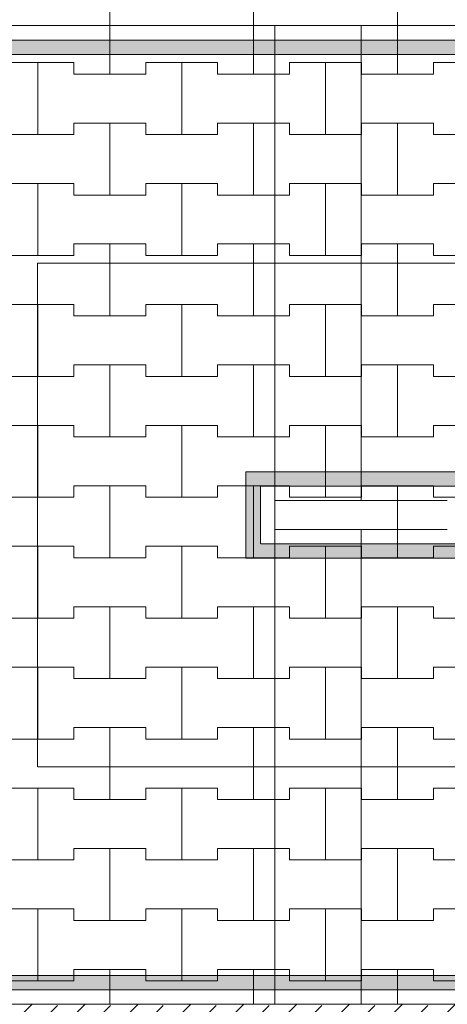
# Model space of a CAD drawing. Header units: centimetres. Extents: x -1589 to 108054, y -205274 to 31709.
# Tile 144 of 256: x 1019 to 1167, y 23002 to 23344. Entities that reach past the tile are written whole.
import ezdxf

# ---------------------------------------------------------------- set-up
doc = ezdxf.new("R2010")
doc.units = ezdxf.units.CM
doc.header["$LTSCALE"] = 0.01
doc.header["$MEASUREMENT"] = 0
doc.linetypes.add('Krawędzie ukryte', pattern=[27, 20, -7])
doc.linetypes.add('Wipeout_Contour', pattern=[100, 0, -100])
for name, color, linetype in [('0_Teren', 7, 'Continuous'), ('2_barierki.K_IR', 7, 'Continuous'), ('2_belki.K_IR', 7, 'Continuous'), ('2_schody.K_IR', 7, 'Continuous'), ('2_ściany podporowe.K_IR', 7, 'Continuous')]:
    doc.layers.add(name, color=color, linetype=linetype)

msp = doc.modelspace()

# ---------------------------------------------------------------- linework, layer by layer
at = {"layer": '0_Teren', "color": 8, "linetype": 'Continuous', "lineweight": 5, "flags": 128}
msp.add_lwpolyline([(810.17871, 23572.24523), (1284.46474, 23572.24523), (1782.3586, 23329.50702), (1782.3586, 22816.53156), (1582.3586, 22816.53309), (1582.35864, 23257.24406), (1377.3586, 23257.24406), (1377.3586, 23002.24406), (932.3586, 23002.24406), (932.3586, 23387.3523), (759.63338, 23469.28591)], close=True, dxfattribs=at)

# ---------------------------------------------------------------- next in the draw order: wipeouts: each hides what was drawn before it
at = {"color": 8, "linetype": 'Wipeout_Contour', "lineweight": 5, "ltscale": 8751.807208}
msp.add_wipeout([(1167.35861, 23167.24406), (1137.35861, 23167.24406), (1137.35861, 23002.24406), (1167.35861, 23002.24406)], dxfattribs=at).dxf.layer = '2_schody.K_IR'

# ---------------------------------------------------------------- next in the draw order: linework, layer by layer
at = {"layer": '0_Teren', "color": 8, "linetype": 'Continuous', "lineweight": 5}
for p, q in [((1162.5, 23157.39122), (1162.5, 23161.39122)), ((1162.5, 23161.39122), (1162.5, 23157.39122)), ((1162.5, 23161.39122), (1175, 23161.39122)), ((1162.5, 23161.39122), (1187.5, 23161.39122)), ((1150, 23157.39122), (1162.5, 23157.39122)), ((1150, 23140.39122), (1162.5, 23140.39122)), ((1150, 23115.39122), (1150, 23140.39122)), ((1150, 23140.39122), (1150, 23115.39122)), ((1162.5, 23140.39122), (1162.5, 23136.39122)), ((1162.5, 23136.39122), (1162.5, 23140.39122)), ((1162.5, 23136.39122), (1175, 23136.39122)), ((1162.5, 23136.39122), (1187.5, 23136.39122)), ((1162.5, 23115.39122), (1162.5, 23119.39122)), ((1162.5, 23119.39122), (1162.5, 23115.39122)), ((1162.5, 23119.39122), (1175, 23119.39122)), ((1162.5, 23119.39122), (1187.5, 23119.39122)), ((1150, 23115.39122), (1162.5, 23115.39122)), ((1150, 23098.39122), (1162.5, 23098.39122)), ((1150, 23073.39122), (1150, 23098.39122)), ((1150, 23098.39122), (1150, 23073.39122)), ((1162.5, 23098.39122), (1162.5, 23094.39122)), ((1162.5, 23094.39122), (1162.5, 23098.39122)), ((1162.5, 23094.39122), (1175, 23094.39122)), ((1162.5, 23094.39122), (1187.5, 23094.39122)), ((1162.5, 23073.39122), (1162.5, 23077.39122)), ((1162.5, 23077.39122), (1162.5, 23073.39122)), ((1162.5, 23077.39122), (1175, 23077.39122)), ((1162.5, 23077.39122), (1187.5, 23077.39122)), ((1150, 23073.39122), (1162.5, 23073.39122)), ((1150, 23056.39122), (1162.5, 23056.39122)), ((1150, 23031.39122), (1150, 23056.39122)), ((1150, 23056.39122), (1150, 23031.39122)), ((1162.5, 23056.39122), (1162.5, 23052.39122)), ((1162.5, 23052.39122), (1162.5, 23056.39122)), ((1162.5, 23052.39122), (1175, 23052.39122)), ((1162.5, 23052.39122), (1187.5, 23052.39122)), ((1162.5, 23031.39122), (1162.5, 23035.39122)), ((1162.5, 23035.39122), (1162.5, 23031.39122)), ((1162.5, 23035.39122), (1175, 23035.39122)), ((1162.5, 23035.39122), (1187.5, 23035.39122)), ((1150, 23031.39122), (1162.5, 23031.39122)), ((1150, 23014.39122), (1162.5, 23014.39122)), ((1162.5, 23014.39122), (1162.5, 23010.39122)), ((1162.5, 23010.39122), (1162.5, 23014.39122)), ((1162.5, 23010.39122), (1175, 23010.39122)), ((1162.5, 23010.39122), (1187.5, 23010.39122))]:
    msp.add_line(p, q, dxfattribs=at)
at = {"layer": '2_schody.K_IR', "color": 8, "linetype": 'Krawędzie ukryte', "lineweight": 5}
for p, q in [((1137.35861, 23167.24406), (1167.35861, 23167.24406)), ((1137.35861, 23002.24406), (1137.35861, 23167.24406)), ((1167.35861, 23002.24406), (1137.35861, 23002.24406))]:
    msp.add_line(p, q, dxfattribs=at)

# ---------------------------------------------------------------- next in the draw order: wipeouts: each hides what was drawn before it
at = {"color": 8, "linetype": 'Wipeout_Contour', "lineweight": 5, "ltscale": 8689.141074}
msp.add_wipeout([(1137.35861, 23167.24406), (1107.3586, 23167.24406), (1107.35861, 23002.24406), (1137.35861, 23002.24406)], dxfattribs=at).dxf.layer = '2_schody.K_IR'

# ---------------------------------------------------------------- next in the draw order: linework, layer by layer
at = {"layer": '0_Teren', "color": 8, "linetype": 'Continuous', "lineweight": 5}
for p, q in [((1112.5, 23157.39122), (1112.5, 23161.39122)), ((1112.5, 23161.39122), (1112.5, 23157.39122)), ((1112.5, 23161.39122), (1125, 23161.39122)), ((1112.5, 23161.39122), (1137.5, 23161.39122)), ((1125, 23161.39122), (1137.5, 23161.39122)), ((1125, 23136.39122), (1125, 23161.39122)), ((1125, 23161.39122), (1125, 23136.39122)), ((1137.5, 23161.39122), (1137.5, 23157.39122)), ((1137.5, 23157.39122), (1137.5, 23161.39122)), ((1137.5, 23157.39122), (1150, 23157.39122)), ((1137.5, 23157.39122), (1162.5, 23157.39122)), ((1112.5, 23140.39122), (1112.5, 23136.39122)), ((1112.5, 23136.39122), (1112.5, 23140.39122)), ((1137.5, 23136.39122), (1137.5, 23140.39122)), ((1137.5, 23140.39122), (1137.5, 23136.39122)), ((1137.5, 23140.39122), (1150, 23140.39122)), ((1137.5, 23140.39122), (1162.5, 23140.39122)), ((1112.5, 23136.39122), (1125, 23136.39122)), ((1112.5, 23136.39122), (1137.5, 23136.39122)), ((1125, 23136.39122), (1137.5, 23136.39122)), ((1112.5, 23115.39122), (1112.5, 23119.39122)), ((1112.5, 23119.39122), (1112.5, 23115.39122)), ((1112.5, 23119.39122), (1125, 23119.39122)), ((1112.5, 23119.39122), (1137.5, 23119.39122)), ((1125, 23119.39122), (1137.5, 23119.39122)), ((1125, 23094.39122), (1125, 23119.39122)), ((1125, 23119.39122), (1125, 23094.39122)), ((1137.5, 23119.39122), (1137.5, 23115.39122)), ((1137.5, 23115.39122), (1137.5, 23119.39122)), ((1137.5, 23115.39122), (1150, 23115.39122)), ((1137.5, 23115.39122), (1162.5, 23115.39122)), ((1112.5, 23098.39122), (1112.5, 23094.39122)), ((1112.5, 23094.39122), (1112.5, 23098.39122)), ((1137.5, 23094.39122), (1137.5, 23098.39122)), ((1137.5, 23098.39122), (1137.5, 23094.39122)), ((1137.5, 23098.39122), (1150, 23098.39122)), ((1137.5, 23098.39122), (1162.5, 23098.39122)), ((1112.5, 23094.39122), (1125, 23094.39122)), ((1112.5, 23094.39122), (1137.5, 23094.39122)), ((1125, 23094.39122), (1137.5, 23094.39122)), ((1112.5, 23073.39122), (1112.5, 23077.39122)), ((1112.5, 23077.39122), (1112.5, 23073.39122)), ((1112.5, 23077.39122), (1125, 23077.39122)), ((1112.5, 23077.39122), (1137.5, 23077.39122)), ((1125, 23077.39122), (1137.5, 23077.39122)), ((1125, 23052.39122), (1125, 23077.39122)), ((1125, 23077.39122), (1125, 23052.39122)), ((1137.5, 23077.39122), (1137.5, 23073.39122)), ((1137.5, 23073.39122), (1137.5, 23077.39122)), ((1137.5, 23073.39122), (1150, 23073.39122)), ((1137.5, 23073.39122), (1162.5, 23073.39122)), ((1112.5, 23056.39122), (1112.5, 23052.39122)), ((1112.5, 23052.39122), (1112.5, 23056.39122)), ((1137.5, 23052.39122), (1137.5, 23056.39122)), ((1137.5, 23056.39122), (1137.5, 23052.39122)), ((1137.5, 23056.39122), (1150, 23056.39122)), ((1137.5, 23056.39122), (1162.5, 23056.39122)), ((1112.5, 23052.39122), (1125, 23052.39122)), ((1112.5, 23052.39122), (1137.5, 23052.39122)), ((1125, 23052.39122), (1137.5, 23052.39122)), ((1112.5, 23031.39122), (1112.5, 23035.39122)), ((1112.5, 23035.39122), (1112.5, 23031.39122)), ((1112.5, 23035.39122), (1125, 23035.39122)), ((1112.5, 23035.39122), (1137.5, 23035.39122)), ((1125, 23035.39122), (1137.5, 23035.39122)), ((1125, 23010.39122), (1125, 23035.39122)), ((1125, 23035.39122), (1125, 23010.39122)), ((1137.5, 23035.39122), (1137.5, 23031.39122)), ((1137.5, 23031.39122), (1137.5, 23035.39122)), ((1137.5, 23031.39122), (1150, 23031.39122)), ((1137.5, 23031.39122), (1162.5, 23031.39122)), ((1112.5, 23014.39122), (1112.5, 23010.39122)), ((1112.5, 23010.39122), (1112.5, 23014.39122)), ((1137.5, 23010.39122), (1137.5, 23014.39122)), ((1137.5, 23014.39122), (1137.5, 23010.39122)), ((1137.5, 23014.39122), (1150, 23014.39122)), ((1137.5, 23014.39122), (1162.5, 23014.39122)), ((1112.5, 23010.39122), (1125, 23010.39122)), ((1112.5, 23010.39122), (1137.5, 23010.39122)), ((1125, 23010.39122), (1137.5, 23010.39122))]:
    msp.add_line(p, q, dxfattribs=at)
at = {"layer": '2_schody.K_IR', "color": 8, "linetype": 'Krawędzie ukryte', "lineweight": 5}
for p, q in [((1107.35861, 23167.24406), (1137.35861, 23167.24406)), ((1107.35861, 23002.24406), (1107.35861, 23167.24406)), ((1137.35861, 23167.24406), (1137.35861, 23002.24406)), ((1137.35861, 23002.24406), (1107.35861, 23002.24406))]:
    msp.add_line(p, q, dxfattribs=at)

# ---------------------------------------------------------------- next in the draw order: wipeouts: each hides what was drawn before it
at = {"color": 8, "linetype": 'Wipeout_Contour', "lineweight": 5, "ltscale": 13281.300056}
msp.add_wipeout([(1107.35861, 23002.24406), (1107.35861, 23167.24406), (1107.35861, 23177.24902), (1107.35861, 23342.24902), (932.3586, 23342.24902), (932.3586, 23002.24406)], dxfattribs=at).dxf.layer = '2_schody.K_IR'

# ---------------------------------------------------------------- next in the draw order: hatches: boundary and pattern name
at = {"layer": '2_barierki.K_IR', "linetype": 'Continuous', "lineweight": 5}
for points in [[(934.8586, 23337.24902), (934.8586, 23332.24902), (1104.8586, 23332.24902), (1104.8586, 23337.24902)], [(1097.3586, 23157.24406), (1102.3586, 23162.24406), (1102.3586, 23182.24902), (1097.3586, 23187.24902)], [(1244.89978, 23162.24406), (1102.3586, 23162.24406), (1097.3586, 23157.24406), (1243.0816, 23157.24406)], [(942.3586, 23012.24406), (937.3586, 23007.24406), (1107.3586, 23007.24406), (1107.3586, 23012.24406)], [(1107.3586, 23012.24406), (1107.3586, 23007.24406), (1206.15134, 23007.24406), (1203.26459, 23012.24406)]]:
    msp.add_hatch(color=8, dxfattribs=at).paths.add_polyline_path(points)

# ---------------------------------------------------------------- next in the draw order: linework, layer by layer
at = {"layer": '0_Teren', "color": 8, "linetype": 'Continuous', "lineweight": 5}
for p, q in [((1050, 23325.39122), (1050, 23350.39122)), ((1050, 23350.39122), (1050, 23325.39122)), ((1100, 23325.39122), (1100, 23350.39122)), ((1100, 23350.39122), (1100, 23325.39122)), ((1012.5, 23329.39122), (1025, 23329.39122)), ((1012.5, 23329.39122), (1037.5, 23329.39122)), ((1025, 23329.39122), (1037.5, 23329.39122)), ((1025, 23304.39122), (1025, 23329.39122)), ((1025, 23329.39122), (1025, 23304.39122)), ((1037.5, 23329.39122), (1037.5, 23325.39122)), ((1037.5, 23325.39122), (1037.5, 23329.39122)), ((1062.5, 23325.39122), (1062.5, 23329.39122)), ((1062.5, 23329.39122), (1062.5, 23325.39122)), ((1062.5, 23329.39122), (1075, 23329.39122)), ((1062.5, 23329.39122), (1087.5, 23329.39122)), ((1075, 23329.39122), (1087.5, 23329.39122)), ((1075, 23304.39122), (1075, 23329.39122)), ((1075, 23329.39122), (1075, 23304.39122)), ((1087.5, 23329.39122), (1087.5, 23325.39122)), ((1087.5, 23325.39122), (1087.5, 23329.39122)), ((1037.5, 23325.39122), (1050, 23325.39122)), ((1037.5, 23325.39122), (1062.5, 23325.39122)), ((1050, 23325.39122), (1062.5, 23325.39122)), ((1087.5, 23325.39122), (1100, 23325.39122)), ((1037.5, 23304.39122), (1037.5, 23308.39122)), ((1037.5, 23308.39122), (1037.5, 23304.39122)), ((1037.5, 23308.39122), (1050, 23308.39122)), ((1037.5, 23308.39122), (1062.5, 23308.39122)), ((1050, 23308.39122), (1062.5, 23308.39122)), ((1050, 23283.39122), (1050, 23308.39122)), ((1050, 23308.39122), (1050, 23283.39122)), ((1062.5, 23308.39122), (1062.5, 23304.39122)), ((1062.5, 23304.39122), (1062.5, 23308.39122)), ((1087.5, 23304.39122), (1087.5, 23308.39122)), ((1087.5, 23308.39122), (1087.5, 23304.39122)), ((1087.5, 23308.39122), (1100, 23308.39122)), ((1100, 23283.39122), (1100, 23308.39122)), ((1100, 23308.39122), (1100, 23283.39122)), ((1012.5, 23304.39122), (1025, 23304.39122)), ((1012.5, 23304.39122), (1037.5, 23304.39122)), ((1025, 23304.39122), (1037.5, 23304.39122)), ((1062.5, 23304.39122), (1075, 23304.39122)), ((1062.5, 23304.39122), (1087.5, 23304.39122)), ((1075, 23304.39122), (1087.5, 23304.39122)), ((1012.5, 23287.39122), (1025, 23287.39122)), ((1012.5, 23287.39122), (1037.5, 23287.39122)), ((1025, 23287.39122), (1037.5, 23287.39122)), ((1025, 23262.39122), (1025, 23287.39122)), ((1025, 23287.39122), (1025, 23262.39122)), ((1037.5, 23287.39122), (1037.5, 23283.39122)), ((1037.5, 23283.39122), (1037.5, 23287.39122)), ((1062.5, 23283.39122), (1062.5, 23287.39122)), ((1062.5, 23287.39122), (1062.5, 23283.39122)), ((1062.5, 23287.39122), (1075, 23287.39122)), ((1062.5, 23287.39122), (1087.5, 23287.39122)), ((1075, 23287.39122), (1087.5, 23287.39122)), ((1075, 23262.39122), (1075, 23287.39122)), ((1075, 23287.39122), (1075, 23262.39122)), ((1087.5, 23287.39122), (1087.5, 23283.39122)), ((1087.5, 23283.39122), (1087.5, 23287.39122)), ((1037.5, 23283.39122), (1050, 23283.39122)), ((1037.5, 23283.39122), (1062.5, 23283.39122)), ((1050, 23283.39122), (1062.5, 23283.39122)), ((1087.5, 23283.39122), (1100, 23283.39122)), ((1037.5, 23262.39122), (1037.5, 23266.39122)), ((1037.5, 23266.39122), (1037.5, 23262.39122)), ((1037.5, 23266.39122), (1050, 23266.39122)), ((1037.5, 23266.39122), (1062.5, 23266.39122)), ((1050, 23266.39122), (1062.5, 23266.39122)), ((1050, 23241.39122), (1050, 23266.39122)), ((1050, 23266.39122), (1050, 23241.39122)), ((1062.5, 23266.39122), (1062.5, 23262.39122)), ((1062.5, 23262.39122), (1062.5, 23266.39122)), ((1087.5, 23262.39122), (1087.5, 23266.39122)), ((1087.5, 23266.39122), (1087.5, 23262.39122)), ((1087.5, 23266.39122), (1100, 23266.39122)), ((1100, 23241.39122), (1100, 23266.39122)), ((1100, 23266.39122), (1100, 23241.39122)), ((1012.5, 23262.39122), (1025, 23262.39122)), ((1012.5, 23262.39122), (1037.5, 23262.39122)), ((1025, 23262.39122), (1037.5, 23262.39122)), ((1062.5, 23262.39122), (1075, 23262.39122)), ((1062.5, 23262.39122), (1087.5, 23262.39122)), ((1075, 23262.39122), (1087.5, 23262.39122)), ((1012.5, 23245.39122), (1025, 23245.39122)), ((1012.5, 23245.39122), (1037.5, 23245.39122)), ((1025, 23245.39122), (1037.5, 23245.39122)), ((1025, 23220.39122), (1025, 23245.39122)), ((1025, 23245.39122), (1025, 23220.39122)), ((1037.5, 23245.39122), (1037.5, 23241.39122)), ((1037.5, 23241.39122), (1037.5, 23245.39122)), ((1062.5, 23241.39122), (1062.5, 23245.39122)), ((1062.5, 23245.39122), (1062.5, 23241.39122)), ((1062.5, 23245.39122), (1075, 23245.39122)), ((1062.5, 23245.39122), (1087.5, 23245.39122)), ((1075, 23245.39122), (1087.5, 23245.39122)), ((1075, 23220.39122), (1075, 23245.39122)), ((1075, 23245.39122), (1075, 23220.39122)), ((1087.5, 23245.39122), (1087.5, 23241.39122)), ((1087.5, 23241.39122), (1087.5, 23245.39122)), ((1037.5, 23241.39122), (1050, 23241.39122)), ((1037.5, 23241.39122), (1062.5, 23241.39122)), ((1050, 23241.39122), (1062.5, 23241.39122)), ((1087.5, 23241.39122), (1100, 23241.39122)), ((1037.5, 23220.39122), (1037.5, 23224.39122)), ((1037.5, 23224.39122), (1037.5, 23220.39122)), ((1037.5, 23224.39122), (1050, 23224.39122)), ((1037.5, 23224.39122), (1062.5, 23224.39122)), ((1050, 23224.39122), (1062.5, 23224.39122)), ((1050, 23199.39122), (1050, 23224.39122)), ((1050, 23224.39122), (1050, 23199.39122)), ((1062.5, 23224.39122), (1062.5, 23220.39122)), ((1062.5, 23220.39122), (1062.5, 23224.39122)), ((1087.5, 23220.39122), (1087.5, 23224.39122)), ((1087.5, 23224.39122), (1087.5, 23220.39122)), ((1087.5, 23224.39122), (1100, 23224.39122)), ((1100, 23199.39122), (1100, 23224.39122)), ((1100, 23224.39122), (1100, 23199.39122)), ((1012.5, 23220.39122), (1025, 23220.39122)), ((1012.5, 23220.39122), (1037.5, 23220.39122)), ((1025, 23220.39122), (1037.5, 23220.39122)), ((1062.5, 23220.39122), (1075, 23220.39122)), ((1062.5, 23220.39122), (1087.5, 23220.39122)), ((1075, 23220.39122), (1087.5, 23220.39122)), ((1012.5, 23203.39122), (1025, 23203.39122)), ((1012.5, 23203.39122), (1037.5, 23203.39122)), ((1025, 23203.39122), (1037.5, 23203.39122)), ((1025, 23178.39122), (1025, 23203.39122)), ((1025, 23203.39122), (1025, 23178.39122)), ((1037.5, 23203.39122), (1037.5, 23199.39122)), ((1037.5, 23199.39122), (1037.5, 23203.39122)), ((1062.5, 23199.39122), (1062.5, 23203.39122)), ((1062.5, 23203.39122), (1062.5, 23199.39122)), ((1062.5, 23203.39122), (1075, 23203.39122)), ((1062.5, 23203.39122), (1087.5, 23203.39122)), ((1075, 23203.39122), (1087.5, 23203.39122)), ((1075, 23178.39122), (1075, 23203.39122)), ((1075, 23203.39122), (1075, 23178.39122)), ((1087.5, 23203.39122), (1087.5, 23199.39122)), ((1087.5, 23199.39122), (1087.5, 23203.39122)), ((1037.5, 23199.39122), (1050, 23199.39122)), ((1037.5, 23199.39122), (1062.5, 23199.39122)), ((1050, 23199.39122), (1062.5, 23199.39122)), ((1087.5, 23199.39122), (1100, 23199.39122)), ((1037.5, 23178.39122), (1037.5, 23182.39122)), ((1037.5, 23182.39122), (1037.5, 23178.39122)), ((1037.5, 23182.39122), (1050, 23182.39122)), ((1037.5, 23182.39122), (1062.5, 23182.39122)), ((1050, 23182.39122), (1062.5, 23182.39122)), ((1050, 23157.39122), (1050, 23182.39122)), ((1050, 23182.39122), (1050, 23157.39122)), ((1062.5, 23182.39122), (1062.5, 23178.39122)), ((1062.5, 23178.39122), (1062.5, 23182.39122)), ((1087.5, 23178.39122), (1087.5, 23182.39122)), ((1087.5, 23182.39122), (1087.5, 23178.39122)), ((1087.5, 23182.39122), (1100, 23182.39122)), ((1100, 23157.39122), (1100, 23182.39122)), ((1100, 23182.39122), (1100, 23157.39122)), ((1012.5, 23178.39122), (1025, 23178.39122)), ((1012.5, 23178.39122), (1037.5, 23178.39122)), ((1025, 23178.39122), (1037.5, 23178.39122)), ((1062.5, 23178.39122), (1075, 23178.39122)), ((1062.5, 23178.39122), (1087.5, 23178.39122)), ((1075, 23178.39122), (1087.5, 23178.39122)), ((1012.5, 23161.39122), (1025, 23161.39122)), ((1012.5, 23161.39122), (1037.5, 23161.39122)), ((1025, 23161.39122), (1037.5, 23161.39122)), ((1025, 23136.39122), (1025, 23161.39122)), ((1025, 23161.39122), (1025, 23136.39122)), ((1037.5, 23161.39122), (1037.5, 23157.39122)), ((1037.5, 23157.39122), (1037.5, 23161.39122)), ((1062.5, 23157.39122), (1062.5, 23161.39122)), ((1062.5, 23161.39122), (1062.5, 23157.39122)), ((1062.5, 23161.39122), (1075, 23161.39122)), ((1062.5, 23161.39122), (1087.5, 23161.39122)), ((1075, 23161.39122), (1087.5, 23161.39122)), ((1075, 23136.39122), (1075, 23161.39122)), ((1075, 23161.39122), (1075, 23136.39122)), ((1087.5, 23161.39122), (1087.5, 23157.39122)), ((1087.5, 23157.39122), (1087.5, 23161.39122)), ((1037.5, 23157.39122), (1050, 23157.39122)), ((1037.5, 23157.39122), (1062.5, 23157.39122)), ((1050, 23157.39122), (1062.5, 23157.39122)), ((1087.5, 23157.39122), (1100, 23157.39122)), ((1087.5, 23157.39122), (1112.5, 23157.39122)), ((1100, 23157.39122), (1112.5, 23157.39122)), ((1037.5, 23136.39122), (1037.5, 23140.39122)), ((1037.5, 23140.39122), (1037.5, 23136.39122)), ((1037.5, 23140.39122), (1050, 23140.39122)), ((1037.5, 23140.39122), (1062.5, 23140.39122)), ((1050, 23140.39122), (1062.5, 23140.39122)), ((1050, 23115.39122), (1050, 23140.39122)), ((1050, 23140.39122), (1050, 23115.39122)), ((1062.5, 23140.39122), (1062.5, 23136.39122)), ((1062.5, 23136.39122), (1062.5, 23140.39122)), ((1087.5, 23136.39122), (1087.5, 23140.39122)), ((1087.5, 23140.39122), (1087.5, 23136.39122)), ((1087.5, 23140.39122), (1100, 23140.39122)), ((1087.5, 23140.39122), (1112.5, 23140.39122)), ((1100, 23140.39122), (1112.5, 23140.39122)), ((1100, 23115.39122), (1100, 23140.39122)), ((1100, 23140.39122), (1100, 23115.39122)), ((1012.5, 23136.39122), (1025, 23136.39122)), ((1012.5, 23136.39122), (1037.5, 23136.39122)), ((1025, 23136.39122), (1037.5, 23136.39122)), ((1062.5, 23136.39122), (1075, 23136.39122)), ((1062.5, 23136.39122), (1087.5, 23136.39122)), ((1075, 23136.39122), (1087.5, 23136.39122)), ((1012.5, 23119.39122), (1025, 23119.39122)), ((1012.5, 23119.39122), (1037.5, 23119.39122)), ((1025, 23119.39122), (1037.5, 23119.39122)), ((1025, 23094.39122), (1025, 23119.39122)), ((1025, 23119.39122), (1025, 23094.39122)), ((1037.5, 23119.39122), (1037.5, 23115.39122)), ((1037.5, 23115.39122), (1037.5, 23119.39122)), ((1062.5, 23115.39122), (1062.5, 23119.39122)), ((1062.5, 23119.39122), (1062.5, 23115.39122)), ((1062.5, 23119.39122), (1075, 23119.39122)), ((1062.5, 23119.39122), (1087.5, 23119.39122)), ((1075, 23119.39122), (1087.5, 23119.39122)), ((1075, 23094.39122), (1075, 23119.39122)), ((1075, 23119.39122), (1075, 23094.39122)), ((1087.5, 23119.39122), (1087.5, 23115.39122)), ((1087.5, 23115.39122), (1087.5, 23119.39122)), ((1037.5, 23115.39122), (1050, 23115.39122)), ((1037.5, 23115.39122), (1062.5, 23115.39122)), ((1050, 23115.39122), (1062.5, 23115.39122)), ((1087.5, 23115.39122), (1100, 23115.39122)), ((1087.5, 23115.39122), (1112.5, 23115.39122)), ((1100, 23115.39122), (1112.5, 23115.39122)), ((1037.5, 23094.39122), (1037.5, 23098.39122)), ((1037.5, 23098.39122), (1037.5, 23094.39122)), ((1037.5, 23098.39122), (1050, 23098.39122)), ((1037.5, 23098.39122), (1062.5, 23098.39122)), ((1050, 23098.39122), (1062.5, 23098.39122)), ((1050, 23073.39122), (1050, 23098.39122)), ((1050, 23098.39122), (1050, 23073.39122)), ((1062.5, 23098.39122), (1062.5, 23094.39122)), ((1062.5, 23094.39122), (1062.5, 23098.39122)), ((1087.5, 23094.39122), (1087.5, 23098.39122)), ((1087.5, 23098.39122), (1087.5, 23094.39122)), ((1087.5, 23098.39122), (1100, 23098.39122)), ((1087.5, 23098.39122), (1112.5, 23098.39122)), ((1100, 23098.39122), (1112.5, 23098.39122)), ((1100, 23073.39122), (1100, 23098.39122)), ((1100, 23098.39122), (1100, 23073.39122)), ((1012.5, 23094.39122), (1025, 23094.39122)), ((1012.5, 23094.39122), (1037.5, 23094.39122)), ((1025, 23094.39122), (1037.5, 23094.39122)), ((1062.5, 23094.39122), (1075, 23094.39122)), ((1062.5, 23094.39122), (1087.5, 23094.39122)), ((1075, 23094.39122), (1087.5, 23094.39122)), ((1012.5, 23077.39122), (1025, 23077.39122)), ((1012.5, 23077.39122), (1037.5, 23077.39122)), ((1025, 23077.39122), (1037.5, 23077.39122)), ((1025, 23052.39122), (1025, 23077.39122)), ((1025, 23077.39122), (1025, 23052.39122)), ((1037.5, 23077.39122), (1037.5, 23073.39122)), ((1037.5, 23073.39122), (1037.5, 23077.39122)), ((1062.5, 23073.39122), (1062.5, 23077.39122)), ((1062.5, 23077.39122), (1062.5, 23073.39122)), ((1062.5, 23077.39122), (1075, 23077.39122)), ((1062.5, 23077.39122), (1087.5, 23077.39122)), ((1075, 23077.39122), (1087.5, 23077.39122)), ((1075, 23052.39122), (1075, 23077.39122)), ((1075, 23077.39122), (1075, 23052.39122)), ((1087.5, 23077.39122), (1087.5, 23073.39122)), ((1087.5, 23073.39122), (1087.5, 23077.39122)), ((1037.5, 23073.39122), (1050, 23073.39122)), ((1037.5, 23073.39122), (1062.5, 23073.39122)), ((1050, 23073.39122), (1062.5, 23073.39122)), ((1087.5, 23073.39122), (1100, 23073.39122)), ((1087.5, 23073.39122), (1112.5, 23073.39122)), ((1100, 23073.39122), (1112.5, 23073.39122)), ((1037.5, 23052.39122), (1037.5, 23056.39122)), ((1037.5, 23056.39122), (1037.5, 23052.39122)), ((1037.5, 23056.39122), (1050, 23056.39122)), ((1037.5, 23056.39122), (1062.5, 23056.39122)), ((1050, 23056.39122), (1062.5, 23056.39122)), ((1050, 23031.39122), (1050, 23056.39122)), ((1050, 23056.39122), (1050, 23031.39122)), ((1062.5, 23056.39122), (1062.5, 23052.39122)), ((1062.5, 23052.39122), (1062.5, 23056.39122)), ((1087.5, 23052.39122), (1087.5, 23056.39122)), ((1087.5, 23056.39122), (1087.5, 23052.39122)), ((1087.5, 23056.39122), (1100, 23056.39122)), ((1087.5, 23056.39122), (1112.5, 23056.39122)), ((1100, 23056.39122), (1112.5, 23056.39122)), ((1100, 23031.39122), (1100, 23056.39122)), ((1100, 23056.39122), (1100, 23031.39122)), ((1012.5, 23052.39122), (1025, 23052.39122)), ((1012.5, 23052.39122), (1037.5, 23052.39122)), ((1025, 23052.39122), (1037.5, 23052.39122)), ((1062.5, 23052.39122), (1075, 23052.39122)), ((1062.5, 23052.39122), (1087.5, 23052.39122)), ((1075, 23052.39122), (1087.5, 23052.39122)), ((1012.5, 23035.39122), (1025, 23035.39122)), ((1012.5, 23035.39122), (1037.5, 23035.39122)), ((1025, 23035.39122), (1037.5, 23035.39122)), ((1025, 23010.39122), (1025, 23035.39122)), ((1025, 23035.39122), (1025, 23010.39122)), ((1037.5, 23035.39122), (1037.5, 23031.39122)), ((1037.5, 23031.39122), (1037.5, 23035.39122)), ((1062.5, 23031.39122), (1062.5, 23035.39122)), ((1062.5, 23035.39122), (1062.5, 23031.39122)), ((1062.5, 23035.39122), (1075, 23035.39122)), ((1062.5, 23035.39122), (1087.5, 23035.39122)), ((1075, 23035.39122), (1087.5, 23035.39122)), ((1075, 23010.39122), (1075, 23035.39122)), ((1075, 23035.39122), (1075, 23010.39122)), ((1087.5, 23035.39122), (1087.5, 23031.39122)), ((1087.5, 23031.39122), (1087.5, 23035.39122)), ((1037.5, 23031.39122), (1050, 23031.39122)), ((1037.5, 23031.39122), (1062.5, 23031.39122)), ((1050, 23031.39122), (1062.5, 23031.39122)), ((1087.5, 23031.39122), (1100, 23031.39122)), ((1087.5, 23031.39122), (1112.5, 23031.39122)), ((1100, 23031.39122), (1112.5, 23031.39122)), ((1037.5, 23010.39122), (1037.5, 23014.39122)), ((1037.5, 23014.39122), (1037.5, 23010.39122)), ((1037.5, 23014.39122), (1050, 23014.39122)), ((1037.5, 23014.39122), (1062.5, 23014.39122)), ((1050, 23014.39122), (1062.5, 23014.39122)), ((1062.5, 23014.39122), (1062.5, 23010.39122)), ((1062.5, 23010.39122), (1062.5, 23014.39122)), ((1087.5, 23010.39122), (1087.5, 23014.39122)), ((1087.5, 23014.39122), (1087.5, 23010.39122)), ((1087.5, 23014.39122), (1100, 23014.39122)), ((1087.5, 23014.39122), (1112.5, 23014.39122)), ((1100, 23014.39122), (1112.5, 23014.39122)), ((1012.5, 23010.39122), (1025, 23010.39122)), ((1012.5, 23010.39122), (1037.5, 23010.39122)), ((1025, 23010.39122), (1037.5, 23010.39122)), ((1062.5, 23010.39122), (1075, 23010.39122)), ((1062.5, 23010.39122), (1087.5, 23010.39122)), ((1075, 23010.39122), (1087.5, 23010.39122))]:
    msp.add_line(p, q, dxfattribs=at)
at = {"layer": '2_barierki.K_IR', "color": 8, "linetype": 'Krawędzie ukryte', "lineweight": 5}
for p, q in [((1104.8586, 23337.24902), (934.8586, 23337.24902)), ((934.8586, 23332.24902), (1104.8586, 23332.24902)), ((1097.3586, 23187.24902), (1097.3586, 23157.24406)), ((1102.3586, 23162.24406), (1102.3586, 23182.24902)), ((1244.89978, 23162.24406), (1102.3586, 23162.24406)), ((1097.3586, 23157.24406), (1243.0816, 23157.24406)), ((1107.3586, 23012.24406), (942.3586, 23012.24406)), ((1203.26459, 23012.24406), (1107.3586, 23012.24406)), ((937.3586, 23007.24406), (1107.3586, 23007.24406)), ((1107.3586, 23007.24406), (1206.15134, 23007.24406))]:
    msp.add_line(p, q, dxfattribs=at)
at = {"layer": '2_schody.K_IR', "color": 8, "linetype": 'Krawędzie ukryte', "lineweight": 5}
for p, q in [((932.3586, 23342.24902), (1107.35861, 23342.24902)), ((1107.35861, 23342.24902), (1107.35861, 23177.24902)), ((1024.8586, 23084.74406), (1024.8586, 23259.74902)), ((1107.35861, 23177.24902), (1107.3586, 23167.24406)), ((1107.35861, 23167.24406), (1107.35861, 23002.24406)), ((1107.3586, 23084.74406), (1024.8586, 23084.74406)), ((1216.71797, 23084.74406), (1107.3586, 23084.74406)), ((1107.35861, 23002.24406), (932.3586, 23002.24406))]:
    msp.add_line(p, q, dxfattribs=at)

# ---------------------------------------------------------------- next in the draw order: wipeouts: each hides what was drawn before it
at = {"color": 8, "linetype": 'Wipeout_Contour', "lineweight": 5, "ltscale": 9295.178686}
msp.add_wipeout([(1107.3586, 23342.24902), (1107.3586, 23177.24902), (1137.35861, 23177.24902), (1137.35861, 23342.24902)], dxfattribs=at).dxf.layer = '2_schody.K_IR'
at = {"color": 8, "linetype": 'Wipeout_Contour', "lineweight": 5, "ltscale": 8459.338951}
msp.add_wipeout([(1377.3586, 23002.24406), (932.3586, 23002.24406), (932.3586, 22972.24406), (1377.3586, 22972.24406)], dxfattribs=at).dxf.layer = '2_ściany podporowe.K_IR'

# ---------------------------------------------------------------- next in the draw order: hatches: boundary and pattern name
at = {"layer": '2_ściany podporowe.K_IR', "linetype": 'Continuous', "lineweight": 5}
h = msp.add_hatch(dxfattribs=at)
h.set_pattern_fill('Beton zbrojony', color=8, style=0, pattern_type=2)
h.set_pattern_definition([(45, (1e-13, 21225.391), (-9.19239, 9.19239), []), (45, (-4.596, 21229.987), (-9.19239, 9.19239), [9.75, -3.25])])
h.paths.add_polyline_path([(1377.3586, 23002.24406), (932.3586, 23002.24406), (932.3586, 22972.24406), (1377.3586, 22972.24406)])

# ---------------------------------------------------------------- next in the draw order: linework, layer by layer
at = {"layer": '0_Teren', "color": 8, "linetype": 'Continuous', "lineweight": 5}
for p, q in [((1112.5, 23325.39122), (1112.5, 23329.39122)), ((1112.5, 23329.39122), (1112.5, 23325.39122)), ((1112.5, 23329.39122), (1125, 23329.39122)), ((1125, 23304.39122), (1125, 23329.39122)), ((1125, 23329.39122), (1125, 23304.39122)), ((1087.5, 23325.39122), (1112.5, 23325.39122)), ((1100, 23325.39122), (1112.5, 23325.39122)), ((1087.5, 23308.39122), (1112.5, 23308.39122)), ((1100, 23308.39122), (1112.5, 23308.39122)), ((1112.5, 23308.39122), (1112.5, 23304.39122)), ((1112.5, 23304.39122), (1112.5, 23308.39122)), ((1112.5, 23304.39122), (1125, 23304.39122)), ((1112.5, 23283.39122), (1112.5, 23287.39122)), ((1112.5, 23287.39122), (1112.5, 23283.39122)), ((1112.5, 23287.39122), (1125, 23287.39122)), ((1125, 23262.39122), (1125, 23287.39122)), ((1125, 23287.39122), (1125, 23262.39122)), ((1087.5, 23283.39122), (1112.5, 23283.39122)), ((1100, 23283.39122), (1112.5, 23283.39122)), ((1087.5, 23266.39122), (1112.5, 23266.39122)), ((1100, 23266.39122), (1112.5, 23266.39122)), ((1112.5, 23266.39122), (1112.5, 23262.39122)), ((1112.5, 23262.39122), (1112.5, 23266.39122)), ((1112.5, 23262.39122), (1125, 23262.39122)), ((1112.5, 23241.39122), (1112.5, 23245.39122)), ((1112.5, 23245.39122), (1112.5, 23241.39122)), ((1112.5, 23245.39122), (1125, 23245.39122)), ((1125, 23220.39122), (1125, 23245.39122)), ((1125, 23245.39122), (1125, 23220.39122)), ((1087.5, 23241.39122), (1112.5, 23241.39122)), ((1100, 23241.39122), (1112.5, 23241.39122)), ((1087.5, 23224.39122), (1112.5, 23224.39122)), ((1100, 23224.39122), (1112.5, 23224.39122)), ((1112.5, 23224.39122), (1112.5, 23220.39122)), ((1112.5, 23220.39122), (1112.5, 23224.39122)), ((1112.5, 23220.39122), (1125, 23220.39122)), ((1112.5, 23199.39122), (1112.5, 23203.39122)), ((1112.5, 23203.39122), (1112.5, 23199.39122)), ((1112.5, 23203.39122), (1125, 23203.39122)), ((1125, 23178.39122), (1125, 23203.39122)), ((1125, 23203.39122), (1125, 23178.39122)), ((1087.5, 23199.39122), (1112.5, 23199.39122)), ((1100, 23199.39122), (1112.5, 23199.39122)), ((1087.5, 23182.39122), (1112.5, 23182.39122)), ((1100, 23182.39122), (1112.5, 23182.39122)), ((1112.5, 23182.39122), (1112.5, 23178.39122)), ((1112.5, 23178.39122), (1112.5, 23182.39122)), ((1112.5, 23178.39122), (1125, 23178.39122)), ((1050, 23002.24406), (1050, 23014.39122)), ((1050, 23014.39122), (1050, 23002.24406)), ((1100, 23002.24406), (1100, 23014.39122)), ((1100, 23014.39122), (1100, 23002.24406)), ((1150, 23002.24406), (1150, 23014.39122)), ((1150, 23014.39122), (1150, 23002.24406))]:
    msp.add_line(p, q, dxfattribs=at)
at = {"layer": '2_schody.K_IR', "color": 8, "linetype": 'Krawędzie ukryte', "lineweight": 5}
for p, q in [((1107.3586, 23177.24902), (1107.3586, 23342.24902)), ((1107.3586, 23342.24902), (1137.35861, 23342.24902)), ((1137.35861, 23342.24902), (1137.35861, 23177.24902)), ((1024.8586, 23259.74902), (1107.3586, 23259.74902)), ((1137.35861, 23177.24902), (1107.3586, 23177.24902))]:
    msp.add_line(p, q, dxfattribs=at)
at = {"layer": '2_ściany podporowe.K_IR', "color": 8, "linetype": 'Continuous', "lineweight": 5, "flags": 128}
msp.add_lwpolyline([(1377.3586, 23002.24406), (932.3586, 23002.24406)], dxfattribs=at)

# ---------------------------------------------------------------- next in the draw order: wipeouts: each hides what was drawn before it
at = {"color": 8, "linetype": 'Wipeout_Contour', "lineweight": 5, "ltscale": 9353.780521}
msp.add_wipeout([(1137.35861, 23342.24902), (1137.35861, 23177.24902), (1167.35861, 23177.24902), (1167.35861, 23342.24902)], dxfattribs=at).dxf.layer = '2_schody.K_IR'

# ---------------------------------------------------------------- next in the draw order: hatches: boundary and pattern name
at = {"layer": '2_barierki.K_IR', "linetype": 'Continuous', "lineweight": 5}
for points in [[(1104.8586, 23337.24902), (1104.8586, 23332.24902), (1374.8586, 23332.24902), (1374.8586, 23337.24902)], [(1097.3586, 23187.24902), (1102.3586, 23182.24902), (1377.3586, 23182.24902), (1377.3586, 23187.24902)]]:
    msp.add_hatch(color=8, dxfattribs=at).paths.add_polyline_path(points)

# ---------------------------------------------------------------- next in the draw order: linework, layer by layer
at = {"layer": '0_Teren', "color": 8, "linetype": 'Continuous', "lineweight": 5}
for p, q in [((1150, 23325.39122), (1150, 23350.39122)), ((1150, 23350.39122), (1150, 23325.39122)), ((1112.5, 23329.39122), (1137.5, 23329.39122)), ((1125, 23329.39122), (1137.5, 23329.39122)), ((1137.5, 23329.39122), (1137.5, 23325.39122)), ((1137.5, 23325.39122), (1137.5, 23329.39122)), ((1162.5, 23325.39122), (1162.5, 23329.39122)), ((1162.5, 23329.39122), (1162.5, 23325.39122)), ((1162.5, 23329.39122), (1175, 23329.39122)), ((1162.5, 23329.39122), (1187.5, 23329.39122)), ((1137.5, 23325.39122), (1150, 23325.39122)), ((1137.5, 23325.39122), (1162.5, 23325.39122)), ((1150, 23325.39122), (1162.5, 23325.39122)), ((1137.5, 23304.39122), (1137.5, 23308.39122)), ((1137.5, 23308.39122), (1137.5, 23304.39122)), ((1137.5, 23308.39122), (1150, 23308.39122)), ((1137.5, 23308.39122), (1162.5, 23308.39122)), ((1150, 23308.39122), (1162.5, 23308.39122)), ((1150, 23283.39122), (1150, 23308.39122)), ((1150, 23308.39122), (1150, 23283.39122)), ((1162.5, 23308.39122), (1162.5, 23304.39122)), ((1162.5, 23304.39122), (1162.5, 23308.39122)), ((1112.5, 23304.39122), (1137.5, 23304.39122)), ((1125, 23304.39122), (1137.5, 23304.39122)), ((1162.5, 23304.39122), (1175, 23304.39122)), ((1162.5, 23304.39122), (1187.5, 23304.39122)), ((1112.5, 23287.39122), (1137.5, 23287.39122)), ((1125, 23287.39122), (1137.5, 23287.39122)), ((1137.5, 23287.39122), (1137.5, 23283.39122)), ((1137.5, 23283.39122), (1137.5, 23287.39122)), ((1162.5, 23283.39122), (1162.5, 23287.39122)), ((1162.5, 23287.39122), (1162.5, 23283.39122)), ((1162.5, 23287.39122), (1175, 23287.39122)), ((1162.5, 23287.39122), (1187.5, 23287.39122)), ((1137.5, 23283.39122), (1150, 23283.39122)), ((1137.5, 23283.39122), (1162.5, 23283.39122)), ((1150, 23283.39122), (1162.5, 23283.39122)), ((1137.5, 23262.39122), (1137.5, 23266.39122)), ((1137.5, 23266.39122), (1137.5, 23262.39122)), ((1137.5, 23266.39122), (1150, 23266.39122)), ((1137.5, 23266.39122), (1162.5, 23266.39122)), ((1150, 23266.39122), (1162.5, 23266.39122)), ((1150, 23241.39122), (1150, 23266.39122)), ((1150, 23266.39122), (1150, 23241.39122)), ((1162.5, 23266.39122), (1162.5, 23262.39122)), ((1162.5, 23262.39122), (1162.5, 23266.39122)), ((1112.5, 23262.39122), (1137.5, 23262.39122)), ((1125, 23262.39122), (1137.5, 23262.39122)), ((1162.5, 23262.39122), (1175, 23262.39122)), ((1162.5, 23262.39122), (1187.5, 23262.39122)), ((1112.5, 23245.39122), (1137.5, 23245.39122)), ((1125, 23245.39122), (1137.5, 23245.39122)), ((1137.5, 23245.39122), (1137.5, 23241.39122)), ((1137.5, 23241.39122), (1137.5, 23245.39122)), ((1162.5, 23241.39122), (1162.5, 23245.39122)), ((1162.5, 23245.39122), (1162.5, 23241.39122)), ((1162.5, 23245.39122), (1175, 23245.39122)), ((1162.5, 23245.39122), (1187.5, 23245.39122)), ((1137.5, 23241.39122), (1150, 23241.39122)), ((1137.5, 23241.39122), (1162.5, 23241.39122)), ((1150, 23241.39122), (1162.5, 23241.39122)), ((1137.5, 23220.39122), (1137.5, 23224.39122)), ((1137.5, 23224.39122), (1137.5, 23220.39122)), ((1137.5, 23224.39122), (1150, 23224.39122)), ((1137.5, 23224.39122), (1162.5, 23224.39122)), ((1150, 23224.39122), (1162.5, 23224.39122)), ((1150, 23199.39122), (1150, 23224.39122)), ((1150, 23224.39122), (1150, 23199.39122)), ((1162.5, 23224.39122), (1162.5, 23220.39122)), ((1162.5, 23220.39122), (1162.5, 23224.39122)), ((1112.5, 23220.39122), (1137.5, 23220.39122)), ((1125, 23220.39122), (1137.5, 23220.39122)), ((1162.5, 23220.39122), (1175, 23220.39122)), ((1162.5, 23220.39122), (1187.5, 23220.39122)), ((1112.5, 23203.39122), (1137.5, 23203.39122)), ((1125, 23203.39122), (1137.5, 23203.39122)), ((1137.5, 23203.39122), (1137.5, 23199.39122)), ((1137.5, 23199.39122), (1137.5, 23203.39122)), ((1162.5, 23199.39122), (1162.5, 23203.39122)), ((1162.5, 23203.39122), (1162.5, 23199.39122)), ((1162.5, 23203.39122), (1175, 23203.39122)), ((1162.5, 23203.39122), (1187.5, 23203.39122)), ((1137.5, 23199.39122), (1150, 23199.39122)), ((1137.5, 23199.39122), (1162.5, 23199.39122)), ((1150, 23199.39122), (1162.5, 23199.39122)), ((1137.5, 23178.39122), (1137.5, 23182.39122)), ((1137.5, 23182.39122), (1137.5, 23178.39122)), ((1137.5, 23182.39122), (1150, 23182.39122)), ((1137.5, 23182.39122), (1162.5, 23182.39122)), ((1150, 23182.39122), (1162.5, 23182.39122)), ((1150, 23157.39122), (1150, 23182.39122)), ((1150, 23182.39122), (1150, 23157.39122)), ((1162.5, 23182.39122), (1162.5, 23178.39122)), ((1162.5, 23178.39122), (1162.5, 23182.39122)), ((1112.5, 23178.39122), (1137.5, 23178.39122)), ((1125, 23178.39122), (1137.5, 23178.39122)), ((1162.5, 23178.39122), (1175, 23178.39122)), ((1162.5, 23178.39122), (1187.5, 23178.39122))]:
    msp.add_line(p, q, dxfattribs=at)
at = {"layer": '2_barierki.K_IR', "color": 8, "linetype": 'Krawędzie ukryte', "lineweight": 5}
for p, q in [((1374.8586, 23337.24902), (1104.8586, 23337.24902)), ((1104.8586, 23332.24902), (1374.8586, 23332.24902)), ((1377.3586, 23187.24902), (1097.3586, 23187.24902)), ((1102.3586, 23182.24902), (1377.3586, 23182.24902))]:
    msp.add_line(p, q, dxfattribs=at)
at = {"layer": '2_belki.K_IR', "color": 8, "linetype": 'Krawędzie ukryte', "lineweight": 5}
msp.add_line((932.3586, 23342.24902), (1552.3586, 23342.24902), dxfattribs=at)
at = {"layer": '2_schody.K_IR', "color": 8, "linetype": 'Krawędzie ukryte', "lineweight": 5}
for p, q in [((1137.35861, 23177.24902), (1137.35861, 23342.24902)), ((1137.35861, 23342.24902), (1167.35861, 23342.24902)), ((1107.3586, 23259.74902), (1347.3586, 23259.74902)), ((1167.35861, 23177.24902), (1137.35861, 23177.24902))]:
    msp.add_line(p, q, dxfattribs=at)

doc.saveas('drawing.dxf')
